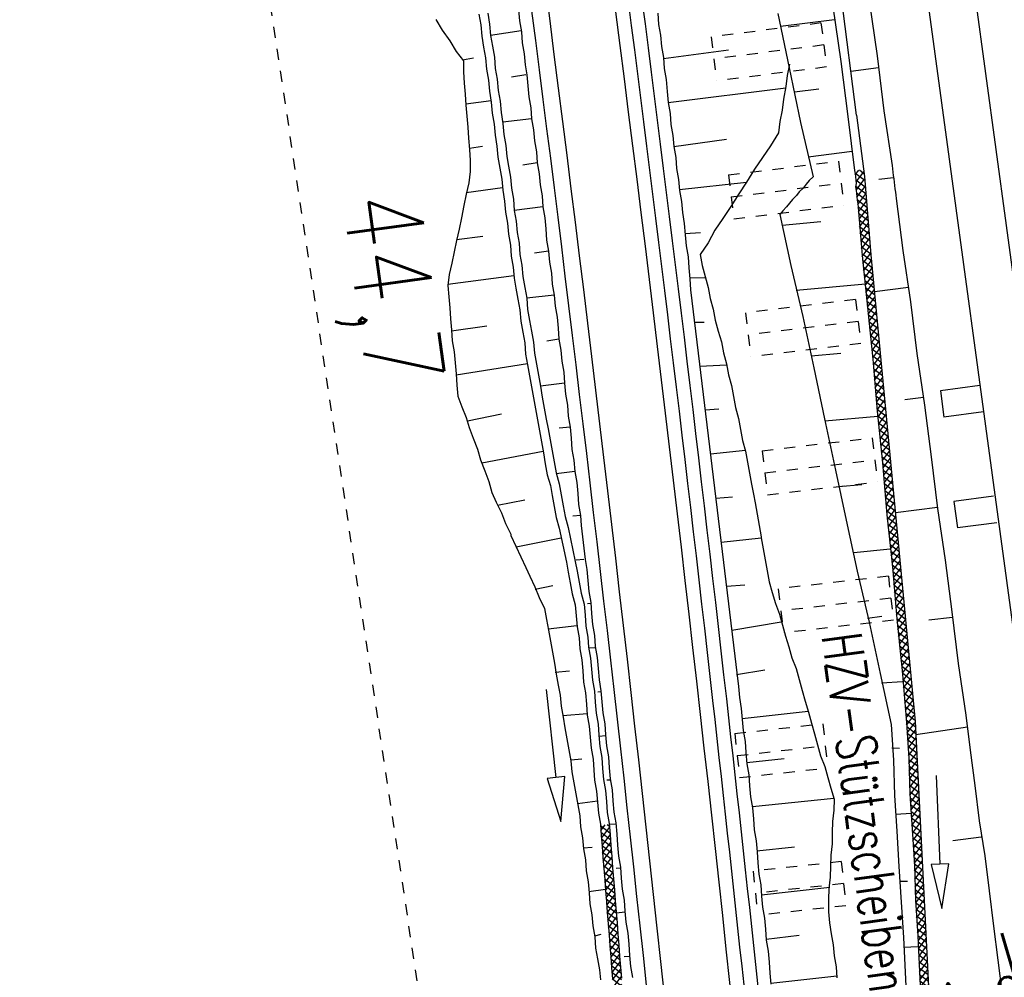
# Model space of a CAD drawing. Extents: x 447693 to 448165, y 439527 to 440695.
# Tile 59 of 88: x 447824 to 447868, y 440163 to 440206. Entities that reach past the tile are written whole.
import ezdxf

# ---------------------------------------------------------------- set-up
doc = ezdxf.new("R2010")
doc.units = 0
doc.header["$LTSCALE"] = 2
doc.header["$MEASUREMENT"] = 0
for name, pattern in [('ACAD_ISO05W100', [0.5, 0.25, -0.25]), ('AUSGEZOGEN', [0]), ('PUNKTX2', [0.5, 0.25, -0.25])]:
    doc.linetypes.add(name, pattern=pattern)
doc.layers.get('0').update_dxf_attribs({"linetype": 'AUSGEZOGEN'})
for name, color, linetype in [('DB-Bahnachse', 7, 'CONTINUOUS'), ('DB-Gleisachse', 7, 'CONTINUOUS'), ('DB-GRABEN', 15, 'AUSGEZOGEN'), ('DB-HZV-Stützscheiben', 15, 'CONTINUOUS'), ('DB-Ingenieurbauwerke', 15, 'CONTINUOUS'), ('DB-Umverlegung_Wasserleitung', 15, 'CONTINUOUS'), ('DB-Wegboeschungen', 15, 'CONTINUOUS'), ('DB-Wege', 15, 'CONTINUOUS'), ('FBRTOP', 250, 'AUSGEZOGEN')]:
    doc.layers.add(name, color=color, linetype=linetype)
doc.styles.add('ROMANS', font='romans.shx', dxfattribs={"width": 0.8})

# ---------------------------------------------------------------- blocks, each defined once
blk = doc.blocks.new('*X375')
at = {"color": 0, "linetype": 'ByBlock'}
for p, q in [((-481262, -125198), (-481079, -125016)), ((-481070, -125416), (-481262, -125224)), ((-481160, -125415), (-480771, -125026)), ((-480748, -125419), (-481152, -125015)), ((-480845, -125418), (-480469, -125041)), ((-480377, -125472), (-480826, -125023)), ((-480566, -125457), (-480166, -125057)), ((-480056, -125475), (-480491, -125040)), ((-480264, -125473), (-479864, -125073)), ((-479733, -125480), (-480155, -125058)), ((-479949, -125476), (-479561, -125088)), ((-479397, -125497), (-479820, -125075)), ((-479639, -125485), (-479259, -125104)), ((-479061, -125515), (-479484, -125092)), ((-479337, -125501), (-478956, -125120)), ((-478726, -125532), (-479148, -125110)), ((-479034, -125516), (-478653, -125135)), ((-478390, -125550), (-478813, -125127)), ((-478732, -125532), (-478351, -125151)), ((-478055, -125567), (-478477, -125145)), ((-478429, -125548), (-478048, -125167)), ((-477719, -125584), (-478142, -125162)), ((-478127, -125563), (-477746, -125182)), ((-477824, -125579), (-477443, -125198)), ((-477384, -125601), (-477806, -125179)), ((-477522, -125595), (-477138, -125211)), ((-477056, -125611), (-477470, -125197)), ((-477215, -125606), (-476832, -125223)), ((-476728, -125621), (-477138, -125211)), ((-476906, -125615), (-476526, -125235)), ((-476400, -125631), (-476807, -125224)), ((-476597, -125625), (-476220, -125248)), ((-476072, -125641), (-476475, -125237)), ((-476289, -125634), (-475914, -125260)), ((-475743, -125651), (-476144, -125251)), ((-475980, -125644), (-475608, -125272)), ((-475415, -125661), (-475812, -125264)), ((-475671, -125653), (-475302, -125284)), ((-475087, -125671), (-475481, -125277)), ((-475362, -125663), (-474996, -125297)), ((-474759, -125681), (-475149, -125290)), ((-475054, -125672), (-474690, -125309)), ((-474430, -125691), (-474818, -125304)), ((-474745, -125682), (-474384, -125321)), ((-474102, -125701), (-474486, -125317)), ((-474436, -125691), (-474078, -125333)), ((-473774, -125711), (-474155, -125330)), ((-474127, -125700), (-473772, -125346)), ((-473446, -125721), (-473823, -125343)), ((-473818, -125710), (-473466, -125358)), ((-473510, -125719), (-473160, -125370)), ((-473118, -125731), (-473492, -125357)), ((-473201, -125729), (-472855, -125382)), ((-472789, -125741), (-473161, -125370)), ((-472892, -125738), (-472549, -125395)), ((-472455, -125757), (-472829, -125383)), ((-472586, -125750), (-472243, -125407)), ((-472119, -125775), (-472498, -125397)), ((-472284, -125766), (-471937, -125419)), ((-471784, -125792), (-472166, -125410)), ((-471981, -125782), (-471631, -125431)), ((-471448, -125809), (-471835, -125423)), ((-471679, -125797), (-471325, -125443)), ((-471113, -125827), (-471503, -125436)), ((-471376, -125813), (-471019, -125456)), ((-470777, -125844), (-471172, -125450)), ((-471074, -125829), (-470713, -125468)), ((-470442, -125862), (-470840, -125463)), ((-470771, -125845), (-470407, -125480)), ((-470112, -125873), (-470509, -125476)), ((-470469, -125860), (-470101, -125492)), ((-469784, -125883), (-470177, -125489)), ((-470162, -125872), (-469795, -125505)), ((-469853, -125881), (-469489, -125517)), ((-469455, -125893), (-469846, -125503)), ((-469544, -125890), (-469183, -125529)), ((-469127, -125903), (-469514, -125516)), ((-469236, -125900), (-468877, -125541)), ((-468799, -125913), (-469183, -125529)), ((-468927, -125909), (-468571, -125554)), ((-468471, -125923), (-468851, -125542)), ((-468618, -125919), (-468265, -125566)), ((-468143, -125933), (-468520, -125556)), ((-468309, -125928), (-467959, -125578)), ((-467809, -125948), (-468189, -125569)), ((-468001, -125938), (-467653, -125590)), ((-467474, -125965), (-467857, -125582)), ((-467699, -125954), (-467347, -125603)), ((-467138, -125983), (-467526, -125596)), ((-467396, -125970), (-467041, -125615)), ((-466803, -126000), (-467194, -125609)), ((-467094, -125985), (-466735, -125627)), ((-466467, -126018), (-466863, -125622)), ((-466791, -126001), (-466430, -125639)), ((-466132, -126035), (-466531, -125635)), ((-466488, -126017), (-466124, -125652)), ((-465796, -126052), (-466200, -125649)), ((-466186, -126032), (-465818, -125664)), ((-465883, -126048), (-465512, -125677)), ((-465465, -126065), (-465868, -125662)), ((-465579, -126062), (-465207, -125690)), ((-465137, -126075), (-465536, -125676)), ((-465270, -126071), (-464902, -125703)), ((-464809, -126085), (-465204, -125690)), ((-464480, -126095), (-464872, -125704)), ((-464961, -126080), (-464597, -125716)), ((-464653, -126090), (-464292, -125729)), ((-464152, -126105), (-464539, -125718)), ((-464344, -126099), (-463986, -125742)), ((-463824, -126115), (-464207, -125732)), ((-464035, -126109), (-463681, -125755)), ((-463496, -126125), (-463874, -125747)), ((-463726, -126118), (-463376, -125768)), ((-463164, -126139), (-463542, -125761)), ((-463418, -126128), (-463071, -125781)), ((-462828, -126156), (-463210, -125775)), ((-463113, -126142), (-462766, -125794)), ((-462493, -126174), (-462877, -125789)), ((-462811, -126157), (-462461, -125807)), ((-462157, -126191), (-462545, -125803)), ((-462508, -126173), (-462155, -125820)), ((-461822, -126208), (-462212, -125818)), ((-462206, -126189), (-461850, -125833)), ((-461903, -126204), (-461545, -125846)), ((-461486, -126226), (-461880, -125832)), ((-461601, -126220), (-461240, -125859)), ((-461150, -126243), (-461548, -125846)), ((-461298, -126236), (-460935, -125872)), ((-460818, -126257), (-461215, -125860)), ((-460996, -126251), (-460630, -125885)), ((-460490, -126267), (-460883, -125874)), ((-460687, -126261), (-460324, -125898)), ((-460162, -126277), (-460550, -125889)), ((-460378, -126270), (-460019, -125911)), ((-459834, -126287), (-460218, -125903)), ((-460070, -126280), (-459714, -125924)), ((-459505, -126297), (-459886, -125917)), ((-459761, -126289), (-459409, -125937)), ((-459177, -126307), (-459553, -125931)), ((-459452, -126299), (-459104, -125950)), ((-458849, -126317), (-459221, -125945)), ((-459143, -126308), (-458799, -125963)), ((-458518, -126330), (-458889, -125959)), ((-458835, -126318), (-458493, -125976)), ((-458183, -126347), (-458556, -125974)), ((-458528, -126329), (-458188, -125989)), ((-458225, -126345), (-457883, -126002)), ((-457847, -126364), (-458224, -125988)), ((-457923, -126361), (-457578, -126015)), ((-457512, -126382), (-457891, -126002)), ((-457620, -126376), (-457273, -126028)), ((-457176, -126399), (-457559, -126016)), ((-457318, -126392), (-456967, -126042)), ((-456840, -126417), (-457227, -126030)), ((-457015, -126408), (-456662, -126055)), ((-456505, -126434), (-456894, -126045)), ((-456713, -126423), (-456357, -126068)), ((-456167, -126454), (-456562, -126059)), ((-456410, -126439), (-456052, -126081)), ((-455824, -126479), (-456229, -126073)), ((-456111, -126458), (-455747, -126094)), ((-455481, -126503), (-455897, -126087)), ((-455814, -126479), (-455451, -126116)), ((-455138, -126528), (-455559, -126107)), ((-455517, -126501), (-455158, -126141)), ((-454795, -126552), (-455212, -126136)), ((-455220, -126522), (-454864, -126166)), ((-454924, -126543), (-454571, -126191)), ((-454445, -126585), (-454864, -126166)), ((-454628, -126566), (-454278, -126216)), ((-454090, -126622), (-454516, -126195)), ((-454340, -126596), (-453984, -126240)), ((-453735, -126658), (-454168, -126225)), ((-454051, -126626), (-453691, -126265)), ((-453380, -126695), (-453821, -126254)), ((-453763, -126655), (-453398, -126290)), ((-453474, -126685), (-453105, -126315)), ((-453027, -126729), (-453473, -126284)), ((-453186, -126715), (-452811, -126340)), ((-452685, -126754), (-453125, -126313)), ((-452892, -126739), (-452518, -126365)), ((-452342, -126779), (-452778, -126343)), ((-452595, -126760), (-452225, -126390)), ((-451999, -126803), (-452430, -126372)), ((-452298, -126782), (-451931, -126415)), ((-451656, -126828), (-452082, -126402)), ((-452001, -126803), (-451638, -126440)), ((-451313, -126852), (-451734, -126431)), ((-451705, -126824), (-451345, -126465)), ((-451408, -126846), (-451051, -126489)), ((-450971, -126877), (-451387, -126461)), ((-451111, -126867), (-450758, -126514)), ((-450628, -126902), (-451039, -126491)), ((-450814, -126888), (-450465, -126539)), ((-450285, -126926), (-450691, -126520)), ((-450517, -126910), (-450172, -126564)), ((-449942, -126951), (-450343, -126550)), ((-450220, -126931), (-449878, -126589)), ((-449589, -126986), (-449996, -126579)), ((-449923, -126952), (-449585, -126614)), ((-449235, -127022), (-449648, -126609)), ((-449634, -126981), (-449292, -126639)), ((-449345, -127011), (-448998, -126664)), ((-448880, -127059), (-449300, -126638)), ((-449057, -127040), (-448705, -126689)), ((-448525, -127095), (-448953, -126668)), ((-448768, -127070), (-448412, -126714)), ((-448174, -127128), (-448605, -126697)), ((-448480, -127100), (-448119, -126738)), ((-447831, -127153), (-448257, -126727)), ((-448189, -127127), (-447825, -126763)), ((-447489, -127177), (-447909, -126756)), ((-447892, -127148), (-447532, -126788)), ((-447595, -127170), (-447239, -126813)), ((-447146, -127202), (-447562, -126786)), ((-447298, -127191), (-446945, -126838)), ((-446803, -127226), (-447214, -126815)), ((-447001, -127212), (-446652, -126863)), ((-446456, -127255), (-446866, -126845)), ((-446704, -127233), (-446359, -126888)), ((-446107, -127286), (-446519, -126874)), ((-446412, -127259), (-446065, -126913)), ((-445758, -127316), (-446171, -126904)), ((-446119, -127285), (-445772, -126938)), ((-445827, -127310), (-445479, -126963)), ((-445410, -127347), (-445823, -126933)), ((-445534, -127336), (-445186, -126988)), ((-445061, -127378), (-445475, -126963)), ((-445242, -127362), (-444892, -127012)), ((-444712, -127408), (-445128, -126992)), ((-444949, -127387), (-444599, -127037)), ((-444363, -127439), (-444780, -127022)), ((-444657, -127413), (-444306, -127062)), ((-444014, -127469), (-444432, -127051)), ((-444364, -127439), (-444012, -127087)), ((-443665, -127500), (-444085, -127081)), ((-444072, -127464), (-443719, -127112)), ((-443779, -127490), (-443426, -127137)), ((-443315, -127532), (-443737, -127111)), ((-443486, -127515), (-443132, -127162)), ((-442960, -127569), (-443389, -127140)), ((-443197, -127545), (-442839, -127187)), ((-442605, -127606), (-443041, -127170)), ((-442909, -127574), (-442546, -127212)), ((-442251, -127642), (-442694, -127199)), ((-442620, -127604), (-442253, -127237)), ((-441896, -127679), (-442346, -127229)), ((-442332, -127634), (-441959, -127261)), ((-441879, -127377), (-441998, -127258)), ((-441644, -127612), (-441879, -127377)), ((-441878, -127499), (-441666, -127286)), ((-441646, -127292), (-441650, -127288)), ((-441409, -127529), (-441646, -127292)), ((-441644, -127583), (-441410, -127349)), ((-442043, -127664), (-441878, -127499)), ((-441751, -127689), (-441644, -127583)), ((-441553, -127703), (-441644, -127612)), ((-441454, -127711), (-441408, -127665))]:
    blk.add_line(p, q, dxfattribs=at)
blk = doc.blocks.new('*X397')
at = {"color": 0, "linetype": 'ByBlock'}
for p, q in [((-453545, -140438), (-453462, -140355)), ((-452974, -140784), (-453399, -140359)), ((-453311, -140765), (-453545, -140531)), ((-453540, -140752), (-453161, -140372)), ((-453239, -140769), (-452860, -140389)), ((-452637, -140803), (-453061, -140378)), ((-452938, -140786), (-452559, -140406)), ((-452299, -140822), (-452724, -140397)), ((-452637, -140803), (-452258, -140423)), ((-451962, -140841), (-452387, -140416)), ((-452336, -140820), (-451956, -140440)), ((-451625, -140860), (-452050, -140435)), ((-452034, -140837), (-451655, -140457)), ((-451733, -140854), (-451354, -140474)), ((-451288, -140879), (-451712, -140454)), ((-451432, -140871), (-451053, -140492)), ((-450950, -140898), (-451375, -140473)), ((-451131, -140888), (-450752, -140509)), ((-450613, -140917), (-451038, -140492)), ((-450830, -140905), (-450450, -140526)), ((-450276, -140936), (-450701, -140511)), ((-450528, -140922), (-450149, -140543)), ((-449939, -140955), (-450363, -140530)), ((-450227, -140939), (-449848, -140560)), ((-449601, -140974), (-450026, -140549)), ((-449926, -140956), (-449547, -140577)), ((-449264, -140993), (-449689, -140569)), ((-449625, -140973), (-449246, -140594)), ((-448927, -141012), (-449352, -140588)), ((-449324, -140990), (-448944, -140611)), ((-449023, -141007), (-448643, -140628)), ((-448590, -141031), (-449014, -140607)), ((-448721, -141024), (-448342, -140645)), ((-448253, -141050), (-448677, -140626)), ((-448420, -141041), (-448041, -140662)), ((-447915, -141069), (-448340, -140645)), ((-448119, -141058), (-447740, -140679)), ((-447578, -141088), (-448003, -140664)), ((-447818, -141075), (-447439, -140696)), ((-447241, -141107), (-447665, -140683)), ((-447517, -141092), (-447137, -140713)), ((-446904, -141126), (-447328, -140702)), ((-447215, -141109), (-446836, -140730)), ((-446566, -141145), (-446991, -140721)), ((-446914, -141126), (-446535, -140747)), ((-446229, -141165), (-446654, -140740)), ((-446613, -141143), (-446234, -140764)), ((-445892, -141184), (-446316, -140759)), ((-446312, -141160), (-445933, -140781)), ((-446011, -141177), (-445631, -140798)), ((-445555, -141203), (-445979, -140778)), ((-445217, -141222), (-445642, -140797)), ((-445709, -141194), (-445330, -140815)), ((-445408, -141211), (-445029, -140832)), ((-444880, -141241), (-445305, -140816)), ((-445107, -141228), (-444728, -140849)), ((-444543, -141260), (-444967, -140835)), ((-444806, -141245), (-444427, -140866)), ((-444206, -141279), (-444630, -140854)), ((-444505, -141262), (-444125, -140883)), ((-443839, -141328), (-444293, -140873)), ((-444203, -141279), (-443848, -140923)), ((-443554, -141294), (-443939, -140909)), ((-443921, -141315), (-443568, -140961)), ((-443554, -140976), (-443569, -140961)), ((-443646, -141358), (-443554, -141266))]:
    blk.add_line(p, q, dxfattribs=at)

msp = doc.modelspace()

# ---------------------------------------------------------------- linework, layer by layer
at = {"layer": 'DB-Gleisachse', "linetype": 'Continuous'}
msp.add_line((447865.667, 440214.668), (447872.418, 440164.846), dxfattribs=at)
at = {"layer": 'DB-GRABEN', "linetype": 'Continuous'}
for p, q in [((447861.393, 440201.428), (447858.837, 440221.264)), ((447861.95, 440206.588), (447862.313, 440204.114)), ((447857.839, 440206.019), (447858.351, 440203.564)), ((447860.32, 440206.332), (447860.682, 440203.858)), ((447860.395, 440205.737), (447857.964, 440205.43)), ((447860.682, 440203.858), (447860.996, 440201.378)), ((447862.313, 440204.114), (447862.626, 440201.634)), ((447858.351, 440203.564), (447858.863, 440201.108)), ((447862.382, 440203.569), (447861.137, 440203.411)), ((447858.588, 440202.485), (447859.679, 440202.623)), ((447862.626, 440201.634), (447862.989, 440199.16)), ((447858.863, 440201.108), (447859.424, 440198.659)), ((447860.996, 440201.378), (447861.303, 440198.947)), ((447861.393, 440201.428), (447861.741, 440198.666)), ((447861.196, 440199.79), (447859.212, 440199.54)), ((447861.303, 440198.947), (447861.322, 440198.798)), ((447862.989, 440199.16), (447863.008, 440199.011)), ((447863.008, 440199.011), (447863.027, 440198.862)), ((447863.027, 440198.862), (447863.046, 440198.714)), ((447859.244, 440198.485), (447859.114, 440198.318)), ((447859.424, 440198.659), (447859.244, 440198.485)), ((447861.322, 440198.798), (447861.34, 440198.649)), ((447861.34, 440198.649), (447861.359, 440198.501)), ((447861.359, 440198.501), (447861.378, 440198.352)), ((447861.741, 440198.666), (447862.035, 440195.142)), ((447863.058, 440198.614), (447862.389, 440198.53)), ((447863.046, 440198.714), (447863.065, 440198.565)), ((447863.065, 440198.565), (447863.083, 440198.416)), ((447863.083, 440198.416), (447863.102, 440198.267)), ((447858.805, 440197.976), (447858.675, 440197.809)), ((447858.984, 440198.15), (447858.805, 440197.976)), ((447859.114, 440198.318), (447858.984, 440198.15)), ((447861.378, 440198.352), (447861.347, 440198.197)), ((447861.347, 440198.197), (447861.366, 440198.048)), ((447861.366, 440198.048), (447861.385, 440197.899)), ((447863.102, 440198.267), (447863.121, 440198.118)), ((447863.121, 440198.118), (447863.14, 440197.97)), ((447863.14, 440197.97), (447863.158, 440197.821)), ((447858.495, 440197.635), (447858.365, 440197.467)), ((447858.675, 440197.809), (447858.495, 440197.635)), ((447861.385, 440197.899), (447861.403, 440197.75)), ((447861.403, 440197.75), (447861.422, 440197.601)), ((447861.422, 440197.601), (447861.441, 440197.453)), ((447863.158, 440197.821), (447863.177, 440197.672)), ((447863.177, 440197.672), (447863.472, 440195.34)), ((447858.055, 440197.126), (447857.925, 440196.958)), ((447858.235, 440197.3), (447858.055, 440197.126)), ((447858.365, 440197.467), (447858.235, 440197.3)), ((447861.441, 440197.453), (447861.636, 440195.109)), ((447857.925, 440196.958), (447858.418, 440194.652)), ((447858.038, 440196.468), (447859.78, 440196.638)), ((447863.472, 440195.34), (447863.816, 440193.015)), ((447861.636, 440195.109), (447861.881, 440192.771)), ((447862.035, 440195.142), (447864.039, 440174.094)), ((447858.418, 440194.652), (447858.961, 440192.352)), ((447861.799, 440193.819), (447858.662, 440193.523)), ((447863.734, 440193.66), (447862.197, 440193.466)), ((447861.881, 440192.771), (447862.126, 440190.433)), ((447863.816, 440193.015), (447864.11, 440190.684)), ((447858.961, 440192.352), (447859.454, 440190.045)), ((447859.335, 440190.585), (447860.681, 440190.704)), ((447862.126, 440190.433), (447862.321, 440188.089)), ((447864.11, 440190.684), (447864.454, 440188.359)), ((447859.454, 440190.045), (447859.947, 440187.739)), ((447864.411, 440188.706), (447863.569, 440188.599)), ((447864.454, 440188.359), (447864.749, 440186.027)), ((447859.947, 440187.739), (447860.439, 440185.432)), ((447862.353, 440187.841), (447859.959, 440187.64)), ((447862.321, 440188.089), (447862.566, 440185.751)), ((447864.749, 440186.027), (447865.043, 440183.696)), ((447862.566, 440185.751), (447862.761, 440183.407)), ((447860.439, 440185.432), (447860.926, 440183.176)), ((447860.583, 440184.695), (447861.631, 440184.776)), ((447865.037, 440183.745), (447863.14, 440183.506)), ((447862.761, 440183.407), (447863.006, 440181.07)), ((447865.043, 440183.696), (447865.387, 440181.37)), ((447860.926, 440183.176), (447861.419, 440180.869)), ((447862.906, 440181.863), (447861.263, 440181.706)), ((447863.006, 440181.07), (447863.202, 440178.726)), ((447865.387, 440181.37), (447865.682, 440179.039)), ((447861.419, 440180.869), (447861.961, 440178.569)), ((447861.887, 440178.761), (447862.532, 440178.843)), ((447865.682, 440179.039), (447865.976, 440176.707)), ((447861.961, 440178.569), (447862.454, 440176.263)), ((447863.202, 440178.726), (447863.447, 440176.388)), ((447865.713, 440178.791), (447864.642, 440178.656)), ((447865.976, 440176.707), (447866.321, 440174.382)), ((447862.454, 440176.263), (447862.947, 440173.956)), ((447863.447, 440176.388), (447863.642, 440174.044)), ((447863.46, 440175.886), (447862.511, 440175.816)), ((447866.321, 440174.382), (447866.521, 440172.795)), ((447862.947, 440173.956), (447863.049, 440172.356)), ((447863.642, 440174.044), (447863.743, 440172.444)), ((447864.039, 440174.094), (447864.679, 440161.35)), ((447866.389, 440173.837), (447864.064, 440173.492)), ((447862.98, 440172.902), (447863.333, 440172.896)), ((447866.521, 440172.795), (447866.722, 440171.207)), ((447863.049, 440172.356), (447863.1, 440170.75)), ((447863.743, 440172.444), (447863.795, 440170.838)), ((447864.984, 440171.658), (447865.148, 440167.662)), ((447863.795, 440170.838), (447863.896, 440169.238)), ((447866.722, 440171.207), (447866.922, 440169.62)), ((447863.1, 440170.75), (447863.202, 440169.15)), ((447863.858, 440169.939), (447863.157, 440169.9)), ((447866.922, 440169.62), (447867.172, 440168.039)), ((447863.202, 440169.15), (447863.303, 440167.55)), ((447863.896, 440169.238), (447863.997, 440167.638)), ((447867.016, 440168.876), (447865.726, 440168.713)), ((447867.172, 440168.039), (447867.373, 440166.452)), ((447863.303, 440167.55), (447863.404, 440165.95)), ((447863.997, 440167.638), (447864.049, 440166.032)), ((447865.148, 440167.662), (447864.749, 440167.645)), ((447864.749, 440167.645), (447865.23, 440165.663)), ((447865.548, 440167.678), (447865.148, 440167.662)), ((447865.23, 440165.663), (447865.548, 440167.678)), ((447863.335, 440166.899), (447863.688, 440166.893)), ((447867.373, 440166.452), (447867.573, 440164.864)), ((447863.404, 440165.95), (447863.505, 440164.35)), ((447864.049, 440166.032), (447864.15, 440164.432)), ((447867.573, 440164.864), (447867.961, 440161.795)), ((447863.505, 440164.35), (447863.654, 440161.211)), ((447864.15, 440164.432), (447864.299, 440161.298)), ((447864.163, 440163.929), (447863.512, 440163.898))]:
    msp.add_line(p, q, dxfattribs=at)
at = {"layer": 'DB-HZV-Stützscheiben', "linetype": 'PUNKTX2'}
for p, q in [((447859.784, 440205.594), (447854.824, 440204.962)), ((447859.784, 440205.594), (447860.036, 440203.61)), ((447854.824, 440204.962), (447855.076, 440202.978)), ((447860.036, 440203.61), (447855.076, 440202.978)), ((447855.609, 440198.744), (447860.571, 440199.36)), ((447855.609, 440198.744), (447860.571, 440199.36)), ((447860.571, 440199.36), (447860.817, 440197.376)), ((447860.571, 440199.36), (447860.817, 440197.376)), ((447855.609, 440198.744), (447855.855, 440196.76)), ((447855.609, 440198.744), (447855.855, 440196.76)), ((447855.855, 440196.76), (447860.817, 440197.376)), ((447855.855, 440196.76), (447860.817, 440197.376)), ((447861.348, 440193.126), (447856.384, 440192.525)), ((447861.348, 440193.126), (447861.588, 440191.14)), ((447856.384, 440192.525), (447856.624, 440190.539)), ((447861.588, 440191.14), (447856.624, 440190.539)), ((447857.13, 440186.302), (447862.096, 440186.887)), ((447862.096, 440186.887), (447862.33, 440184.901)), ((447857.13, 440186.302), (447857.364, 440184.316)), ((447857.364, 440184.316), (447862.33, 440184.901)), ((447862.824, 440180.646), (447857.857, 440180.077)), ((447862.824, 440180.646), (447863.052, 440178.659)), ((447857.857, 440180.077), (447858.084, 440178.09)), ((447863.052, 440178.659), (447858.084, 440178.09)), ((447855.89, 440173.551), (447859.865, 440173.994)), ((447859.865, 440173.994), (447860.087, 440172.007)), ((447855.89, 440173.551), (447856.112, 440171.564)), ((447856.112, 440171.564), (447860.087, 440172.007)), ((447860.694, 440167.776), (447856.717, 440167.345)), ((447860.694, 440167.776), (447860.909, 440165.788)), ((447856.717, 440167.345), (447856.933, 440165.357)), ((447860.909, 440165.788), (447856.933, 440165.357))]:
    msp.add_line(p, q, dxfattribs=at)
at = {"layer": 'DB-HZV-Stützscheiben', "linetype": 'ACAD_ISO05W100'}
for p, q in [((447859.91, 440204.602), (447854.95, 440203.97)), ((447855.732, 440197.752), (447860.694, 440198.368)), ((447855.732, 440197.752), (447860.694, 440198.368)), ((447861.468, 440192.133), (447856.504, 440191.532)), ((447857.247, 440185.309), (447862.213, 440185.894)), ((447862.938, 440179.653), (447857.97, 440179.083)), ((447856.001, 440172.557), (447859.976, 440173.001)), ((447860.802, 440166.782), (447856.825, 440166.351))]:
    msp.add_line(p, q, dxfattribs=at)
at = {"layer": 'DB-Ingenieurbauwerke', "linetype": 'Continuous'}
for p, q in [((447863.974, 440211.207), (447868.494, 440177.905)), ((447866.954, 440189.243), (447865.17, 440189.004)), ((447865.17, 440189.004), (447865.33, 440187.814)), ((447867.114, 440188.054), (447865.33, 440187.814)), ((447867.561, 440184.249), (447865.777, 440184.009)), ((447865.777, 440184.009), (447865.936, 440182.82)), ((447867.72, 440183.06), (447865.936, 440182.82))]:
    msp.add_line(p, q, dxfattribs=at)
at = {"layer": 'DB-Umverlegung_Wasserleitung', "linetype": 'PUNKTX2'}
msp.add_line((447823.634, 440281.558), (447842.481, 440156.233), dxfattribs=at)
at = {"layer": 'DB-Wegboeschungen', "linetype": 'Continuous'}
for p, q in [((447844.348, 440205.996), (447844.437, 440205.502)), ((447844.747, 440206.028), (447844.836, 440205.533)), ((447846.139, 440206.187), (447846.178, 440205.689)), ((447852.42, 440206.029), (447852.46, 440205.531)), ((447842.412, 440205.744), (447842.7, 440205.265)), ((447844.437, 440205.502), (447844.476, 440205.003)), ((447844.836, 440205.533), (447844.875, 440205.035)), ((447846.178, 440205.689), (447846.267, 440205.194)), ((447852.46, 440205.531), (447852.549, 440205.036)), ((447842.7, 440205.265), (447843.039, 440204.79)), ((447846.263, 440205.244), (447844.875, 440205.035)), ((447844.875, 440205.035), (447844.964, 440204.54)), ((447846.267, 440205.194), (447846.306, 440204.696)), ((447852.549, 440205.036), (447852.588, 440204.538)), ((447843.039, 440204.79), (447843.327, 440204.311)), ((447844.476, 440205.003), (447844.565, 440204.509)), ((447846.306, 440204.696), (447846.395, 440204.201)), ((447843.327, 440204.311), (447843.661, 440203.886)), ((447844.565, 440204.509), (447844.654, 440204.014)), ((447844.964, 440204.54), (447845.053, 440204.046)), ((447846.395, 440204.201), (447846.434, 440203.703)), ((447852.588, 440204.538), (447852.677, 440204.043)), ((447852.681, 440203.993), (447855.61, 440204.374)), ((447843.608, 440203.932), (447844.102, 440204.021)), ((447843.661, 440203.886), (447843.651, 440203.384)), ((447844.654, 440204.014), (447844.694, 440203.516)), ((447845.053, 440204.046), (447845.092, 440203.547)), ((447846.434, 440203.703), (447846.519, 440203.258)), ((447852.677, 440204.043), (447852.716, 440203.545)), ((447858.368, 440203.739), (447858.258, 440203.228)), ((447843.651, 440203.384), (447843.69, 440202.885)), ((447844.694, 440203.516), (447844.783, 440203.021)), ((447845.092, 440203.547), (447845.181, 440203.053)), ((447846.47, 440203.254), (447845.826, 440203.153)), ((447846.519, 440203.258), (447846.559, 440202.76)), ((447852.716, 440203.545), (447852.805, 440203.05)), ((447843.69, 440202.885), (447843.729, 440202.387)), ((447844.783, 440203.021), (447844.822, 440202.523)), ((447845.181, 440203.053), (447845.221, 440202.554)), ((447852.805, 440203.05), (447852.848, 440202.502)), ((447858.258, 440203.228), (447858.197, 440202.722)), ((447843.729, 440202.387), (447843.768, 440201.888)), ((447844.822, 440202.523), (447844.911, 440202.028)), ((447845.221, 440202.554), (447845.31, 440202.06)), ((447846.559, 440202.76), (447846.598, 440202.261)), ((447852.848, 440202.502), (447852.887, 440202.004)), ((447852.887, 440202.004), (447858.201, 440202.672)), ((447858.197, 440202.722), (447858.091, 440202.162)), ((447844.907, 440202.078), (447843.764, 440201.938)), ((447844.911, 440202.028), (447844.95, 440201.53)), ((447845.31, 440202.06), (447845.349, 440201.561)), ((447846.598, 440202.261), (447846.687, 440201.767)), ((447852.887, 440202.004), (447852.976, 440201.509)), ((447858.091, 440202.162), (447858.031, 440201.656)), ((447843.768, 440201.888), (447843.808, 440201.39)), ((447844.95, 440201.53), (447845.039, 440201.035)), ((447845.349, 440201.561), (447845.438, 440201.067)), ((447846.687, 440201.767), (447846.726, 440201.268)), ((447852.976, 440201.509), (447853.016, 440201.011)), ((447858.031, 440201.656), (447857.92, 440201.146)), ((447843.808, 440201.39), (447843.847, 440200.891)), ((447845.039, 440201.035), (447845.078, 440200.537)), ((447846.726, 440201.268), (447845.434, 440201.116)), ((447845.438, 440201.067), (447845.477, 440200.568)), ((447846.726, 440201.268), (447846.815, 440200.774)), ((447857.92, 440201.146), (447857.86, 440200.639)), ((447843.847, 440200.891), (447843.886, 440200.393)), ((447846.815, 440200.774), (447846.854, 440200.275)), ((447853.016, 440201.011), (447853.105, 440200.516)), ((447857.86, 440200.639), (447857.504, 440200.06)), ((447843.886, 440200.393), (447843.925, 440199.894)), ((447845.078, 440200.537), (447845.167, 440200.042)), ((447845.477, 440200.568), (447845.566, 440200.074)), ((447846.854, 440200.275), (447846.943, 440199.781)), ((447853.105, 440200.516), (447853.144, 440200.018)), ((447853.144, 440200.018), (447855.525, 440200.355)), ((447843.921, 440199.944), (447844.516, 440200.041)), ((447843.925, 440199.894), (447843.964, 440199.396)), ((447845.167, 440200.042), (447845.207, 440199.544)), ((447845.566, 440200.074), (447845.605, 440199.575)), ((447846.943, 440199.781), (447846.983, 440199.282)), ((447853.144, 440200.018), (447853.233, 440199.523)), ((447857.504, 440200.06), (447857.145, 440199.53)), ((447843.964, 440199.396), (447843.954, 440198.893)), ((447845.207, 440199.544), (447845.296, 440199.049)), ((447845.605, 440199.575), (447845.691, 440199.13)), ((447846.983, 440199.282), (447846.339, 440199.181)), ((447846.983, 440199.282), (447847.072, 440198.788)), ((447853.233, 440199.523), (447853.272, 440199.025)), ((447857.145, 440199.53), (447856.785, 440199)), ((447843.954, 440198.893), (447843.893, 440198.387)), ((447845.296, 440199.049), (447845.385, 440198.555)), ((447845.691, 440199.13), (447845.78, 440198.636)), ((447853.272, 440199.025), (447853.361, 440198.53)), ((447856.785, 440199), (447856.429, 440198.42)), ((447843.893, 440198.387), (447843.783, 440197.877)), ((447845.385, 440198.555), (447845.424, 440198.056)), ((447845.78, 440198.636), (447845.819, 440198.137)), ((447847.072, 440198.788), (447847.111, 440198.289)), ((447853.361, 440198.53), (447853.401, 440198.032)), ((447853.397, 440198.081), (447856.429, 440198.42)), ((447856.429, 440198.42), (447856.07, 440197.89)), ((447845.416, 440198.156), (447843.779, 440197.927)), ((447845.424, 440198.056), (447845.513, 440197.562)), ((447845.819, 440198.137), (447845.908, 440197.643)), ((447847.111, 440198.289), (447847.2, 440197.795)), ((447853.401, 440198.032), (447853.49, 440197.537)), ((447843.783, 440197.877), (447843.673, 440197.367)), ((447845.513, 440197.562), (447845.552, 440197.063)), ((447845.908, 440197.643), (447845.947, 440197.144)), ((447847.2, 440197.795), (447847.239, 440197.296)), ((447853.49, 440197.537), (447853.529, 440197.039)), ((447856.07, 440197.89), (447855.714, 440197.311)), ((447843.673, 440197.367), (447843.566, 440196.807)), ((447845.552, 440197.063), (447845.641, 440196.569)), ((447847.239, 440197.296), (447845.947, 440197.144)), ((447845.947, 440197.144), (447846.036, 440196.65)), ((447847.239, 440197.296), (447847.328, 440196.802)), ((447853.529, 440197.039), (447853.618, 440196.544)), ((447855.714, 440197.311), (447855.355, 440196.781)), ((447843.566, 440196.807), (447843.456, 440196.296)), ((447846.036, 440196.65), (447846.075, 440196.151)), ((447847.328, 440196.802), (447847.367, 440196.303)), ((447855.355, 440196.781), (447854.995, 440196.251)), ((447843.456, 440196.296), (447843.346, 440195.786)), ((447845.641, 440196.569), (447845.681, 440196.07)), ((447846.075, 440196.151), (447846.164, 440195.657)), ((447847.367, 440196.303), (447847.407, 440195.805)), ((447853.618, 440196.544), (447853.657, 440196.046)), ((447853.653, 440196.095), (447854.351, 440196.15)), ((447854.995, 440196.251), (447854.689, 440195.675)), ((447843.346, 440195.786), (447843.235, 440195.276)), ((447843.342, 440195.836), (447844.534, 440195.98)), ((447845.681, 440196.07), (447845.77, 440195.576)), ((447847.407, 440195.805), (447847.496, 440195.31)), ((447853.657, 440196.046), (447853.696, 440195.547)), ((447843.235, 440195.276), (447843.125, 440194.766)), ((447845.77, 440195.576), (447845.809, 440195.077)), ((447846.164, 440195.657), (447846.204, 440195.158)), ((447847.496, 440195.31), (447846.852, 440195.209)), ((447847.496, 440195.31), (447847.535, 440194.812)), ((447853.696, 440195.547), (447853.785, 440195.053)), ((447854.689, 440195.675), (447854.33, 440195.146)), ((447845.809, 440195.077), (447845.898, 440194.583)), ((447846.204, 440195.158), (447846.293, 440194.664)), ((447847.535, 440194.812), (447847.624, 440194.317)), ((447853.785, 440195.053), (447853.824, 440194.554)), ((447854.33, 440195.146), (447854.419, 440194.651)), ((447843.125, 440194.766), (447843.015, 440194.256)), ((447845.898, 440194.583), (447845.937, 440194.084)), ((447846.293, 440194.664), (447846.332, 440194.165)), ((447853.824, 440194.554), (447853.864, 440194.056)), ((447854.419, 440194.651), (447854.558, 440194.16)), ((447845.929, 440194.184), (447842.95, 440193.799)), ((447843.015, 440194.256), (447842.954, 440193.749)), ((447845.937, 440194.084), (447846.022, 440193.639)), ((447846.332, 440194.165), (447846.421, 440193.671)), ((447847.624, 440194.317), (447847.663, 440193.819)), ((447853.86, 440194.105), (447854.562, 440194.111)), ((447853.864, 440194.056), (447853.903, 440193.557)), ((447854.558, 440194.16), (447854.697, 440193.67)), ((447842.954, 440193.749), (447842.993, 440193.251)), ((447846.022, 440193.639), (447846.111, 440193.145)), ((447846.421, 440193.671), (447846.51, 440193.176)), ((447847.663, 440193.819), (447847.752, 440193.324)), ((447853.903, 440193.557), (447856.062, 440175.671)), ((447854.697, 440193.67), (447854.786, 440193.175)), ((447842.993, 440193.251), (447843.033, 440192.752)), ((447846.111, 440193.145), (447846.2, 440192.65)), ((447847.752, 440193.324), (447846.51, 440193.176)), ((447846.51, 440193.176), (447846.549, 440192.678)), ((447847.752, 440193.324), (447847.791, 440192.826)), ((447854.786, 440193.175), (447854.924, 440192.685)), ((447843.033, 440192.752), (447843.072, 440192.254)), ((447846.2, 440192.65), (447846.24, 440192.152)), ((447846.549, 440192.678), (447846.638, 440192.183)), ((447847.791, 440192.826), (447847.881, 440192.331)), ((447854.924, 440192.685), (447855.014, 440192.19)), ((447843.072, 440192.254), (447843.111, 440191.755)), ((447846.24, 440192.152), (447846.329, 440191.657)), ((447846.638, 440192.183), (447846.727, 440191.689)), ((447847.881, 440192.331), (447847.92, 440191.833)), ((447855.014, 440192.19), (447855.152, 440191.699)), ((447843.111, 440191.755), (447843.15, 440191.257)), ((447843.115, 440191.706), (447844.702, 440191.931)), ((447847.92, 440191.833), (447847.959, 440191.334)), ((447854.078, 440192.106), (447854.519, 440192.101)), ((447843.15, 440191.257), (447843.239, 440190.762)), ((447846.329, 440191.657), (447846.418, 440191.163)), ((447846.727, 440191.689), (447846.816, 440191.194)), ((447847.959, 440191.334), (447847.415, 440191.241)), ((447847.959, 440191.334), (447848.048, 440190.84)), ((447855.152, 440191.699), (447855.291, 440191.209)), ((447846.418, 440191.163), (447846.457, 440190.664)), ((447846.816, 440191.194), (447846.856, 440190.696)), ((447848.048, 440190.84), (447848.087, 440190.341)), ((447855.291, 440191.209), (447855.38, 440190.714)), ((447843.239, 440190.762), (447843.278, 440190.264)), ((447846.457, 440190.664), (447846.546, 440190.17)), ((447846.856, 440190.696), (447846.945, 440190.201)), ((447855.38, 440190.714), (447855.519, 440190.224)), ((447843.278, 440190.264), (447843.318, 440189.765)), ((447846.542, 440190.22), (447843.322, 440189.716)), ((447846.546, 440190.17), (447846.635, 440189.675)), ((447846.945, 440190.201), (447847.034, 440189.707)), ((447848.087, 440190.341), (447848.176, 440189.847)), ((447854.318, 440190.122), (447855.523, 440190.174)), ((447855.519, 440190.224), (447855.608, 440189.729)), ((447843.318, 440189.765), (447843.357, 440189.267)), ((447846.635, 440189.675), (447846.724, 440189.181)), ((447847.034, 440189.707), (447847.123, 440189.212)), ((447848.176, 440189.847), (447848.215, 440189.348)), ((447855.608, 440189.729), (447855.747, 440189.239)), ((447843.357, 440189.267), (447843.396, 440188.769)), ((447846.724, 440189.181), (447846.813, 440188.686)), ((447848.215, 440189.348), (447847.123, 440189.212)), ((447847.123, 440189.212), (447847.212, 440188.718)), ((447848.215, 440189.348), (447848.255, 440188.85)), ((447855.747, 440189.239), (447855.836, 440188.744)), ((447843.396, 440188.769), (447843.585, 440188.282)), ((447846.813, 440188.686), (447846.902, 440188.192)), ((447847.212, 440188.718), (447847.301, 440188.223)), ((447848.255, 440188.85), (447848.344, 440188.355)), ((447855.836, 440188.744), (447855.925, 440188.249)), ((447843.585, 440188.282), (447843.774, 440187.795)), ((447846.902, 440188.192), (447846.991, 440187.697)), ((447847.301, 440188.223), (447847.39, 440187.729)), ((447848.344, 440188.355), (447848.383, 440187.857)), ((447854.557, 440188.142), (447855.178, 440188.191)), ((447855.925, 440188.249), (447856.064, 440187.759)), ((447843.774, 440187.795), (447843.909, 440187.354)), ((447843.835, 440187.65), (447845.365, 440187.97)), ((447847.39, 440187.729), (447847.475, 440187.284)), ((447848.383, 440187.857), (447848.472, 440187.362)), ((447856.064, 440187.759), (447856.153, 440187.264)), ((447843.909, 440187.354), (447844.097, 440186.868)), ((447846.991, 440187.697), (447847.08, 440187.203)), ((447847.475, 440187.284), (447847.564, 440186.789)), ((447848.472, 440187.362), (447847.974, 440187.323)), ((447848.472, 440187.362), (447848.511, 440186.864)), ((447856.153, 440187.264), (447856.242, 440186.77)), ((447844.097, 440186.868), (447844.286, 440186.381)), ((447847.08, 440187.203), (447847.169, 440186.708)), ((447848.511, 440186.864), (447848.55, 440186.365)), ((447844.286, 440186.381), (447844.425, 440185.89)), ((447847.169, 440186.708), (447847.258, 440186.214)), ((447847.564, 440186.789), (447847.653, 440186.295)), ((447856.242, 440186.77), (447856.381, 440186.279)), ((447847.254, 440186.263), (447844.487, 440185.745)), ((447847.258, 440186.214), (447847.347, 440185.719)), ((447847.653, 440186.295), (447847.742, 440185.8)), ((447848.55, 440186.365), (447848.639, 440185.871)), ((447854.796, 440186.16), (447856.377, 440186.329)), ((447856.381, 440186.279), (447856.47, 440185.785)), ((447844.425, 440185.89), (447844.614, 440185.404)), ((447847.347, 440185.719), (447847.436, 440185.224)), ((447847.742, 440185.8), (447847.831, 440185.306)), ((447848.639, 440185.871), (447848.679, 440185.372)), ((447856.47, 440185.785), (447856.559, 440185.29)), ((447844.614, 440185.404), (447844.802, 440184.917)), ((447847.436, 440185.224), (447847.575, 440184.734)), ((447847.831, 440185.306), (447847.97, 440184.815)), ((447848.679, 440185.372), (447847.835, 440185.256)), ((447848.679, 440185.372), (447848.768, 440184.878)), ((447856.559, 440185.29), (447856.648, 440184.796)), ((447844.802, 440184.917), (447844.941, 440184.426)), ((447847.575, 440184.734), (447847.66, 440184.289)), ((447847.97, 440184.815), (447848.059, 440184.321)), ((447848.768, 440184.878), (447848.807, 440184.379)), ((447856.648, 440184.796), (447856.734, 440184.351)), ((447844.941, 440184.426), (447845.126, 440183.989)), ((447847.66, 440184.289), (447847.75, 440183.795)), ((447848.059, 440184.321), (447848.148, 440183.826)), ((447848.807, 440184.379), (447848.846, 440183.881)), ((447855.036, 440184.167), (447855.79, 440184.226)), ((447856.734, 440184.351), (447856.815, 440183.956)), ((447845.126, 440183.989), (447845.365, 440183.507)), ((447845.188, 440183.844), (447846.422, 440184.091)), ((447847.75, 440183.795), (447847.839, 440183.3)), ((447848.148, 440183.826), (447848.237, 440183.331)), ((447848.846, 440183.881), (447848.935, 440183.386)), ((447856.815, 440183.956), (447857.086, 440182.423)), ((447845.365, 440183.507), (447845.554, 440183.02)), ((447847.839, 440183.3), (447847.977, 440182.809)), ((447848.237, 440183.331), (447848.376, 440182.841)), ((447848.935, 440183.386), (447848.586, 440183.359)), ((447848.935, 440183.386), (447848.97, 440182.938)), ((447845.554, 440183.02), (447845.792, 440182.537)), ((447848.376, 440182.841), (447848.697, 440181.311)), ((447848.97, 440182.938), (447849.142, 440181.396)), ((447845.792, 440182.537), (447845.796, 440182.487)), ((447845.796, 440182.487), (447846.462, 440181.035)), ((447846.032, 440181.973), (447848.067, 440182.382)), ((447847.977, 440182.809), (447848.298, 440181.28)), ((447855.276, 440182.183), (447857.09, 440182.373)), ((447857.086, 440182.423), (447857.09, 440182.373)), ((447857.09, 440182.373), (447857.179, 440181.878)), ((447857.179, 440181.878), (447857.268, 440181.384)), ((447848.298, 440181.28), (447848.384, 440180.835)), ((447848.697, 440181.311), (447848.782, 440180.867)), ((447849.092, 440181.392), (447848.743, 440181.365)), ((447849.142, 440181.396), (447849.227, 440180.952)), ((447857.268, 440181.384), (447857.357, 440180.889)), ((447846.462, 440181.035), (447846.643, 440180.648)), ((447846.643, 440180.648), (447846.881, 440180.165)), ((447848.384, 440180.835), (447848.473, 440180.341)), ((447848.782, 440180.867), (447848.871, 440180.372)), ((447849.227, 440180.952), (447849.266, 440180.453)), ((447857.357, 440180.889), (447857.446, 440180.395)), ((447846.881, 440180.165), (447847.07, 440179.679)), ((447846.889, 440180.066), (447847.679, 440180.228)), ((447848.473, 440180.341), (447848.562, 440179.846)), ((447848.871, 440180.372), (447848.96, 440179.877)), ((447849.266, 440180.453), (447849.305, 440179.955)), ((447855.516, 440180.193), (447856.353, 440180.258)), ((447857.446, 440180.395), (447857.585, 440179.904)), ((447848.562, 440179.846), (447848.701, 440179.356)), ((447848.96, 440179.877), (447849.099, 440179.387)), ((447849.305, 440179.955), (447849.394, 440179.46)), ((447857.585, 440179.904), (447857.724, 440179.413)), ((447847.07, 440179.679), (447847.309, 440179.196)), ((447848.701, 440179.356), (447848.74, 440178.857)), ((447849.099, 440179.387), (447849.139, 440178.888)), ((447849.398, 440179.41), (447849.249, 440179.399)), ((447849.394, 440179.46), (447849.434, 440178.962)), ((447857.724, 440179.413), (447857.913, 440178.927)), ((447847.309, 440179.196), (447847.398, 440178.701)), ((447848.74, 440178.857), (447848.779, 440178.359)), ((447849.139, 440178.888), (447849.178, 440178.39)), ((447849.434, 440178.962), (447849.473, 440178.463)), ((447857.913, 440178.927), (447858.051, 440178.436)), ((447847.398, 440178.701), (447847.487, 440178.207)), ((447848.775, 440178.408), (447847.483, 440178.257)), ((447849.178, 440178.39), (447849.267, 440177.895)), ((447849.473, 440178.463), (447849.562, 440177.969)), ((447855.755, 440178.217), (447857.99, 440178.582)), ((447858.051, 440178.436), (447858.19, 440177.945)), ((447847.487, 440178.207), (447847.576, 440177.712)), ((447848.779, 440178.359), (447848.868, 440177.864)), ((447849.562, 440177.969), (447849.601, 440177.47)), ((447858.19, 440177.945), (447858.329, 440177.455)), ((447847.576, 440177.712), (447847.665, 440177.218)), ((447848.868, 440177.864), (447848.907, 440177.366)), ((447849.267, 440177.895), (447849.302, 440177.447)), ((447847.665, 440177.218), (447847.754, 440176.723)), ((447848.907, 440177.366), (447848.996, 440176.871)), ((447849.302, 440177.447), (447849.391, 440176.952)), ((447849.605, 440177.42), (447849.306, 440177.397)), ((447849.601, 440177.47), (447849.69, 440176.976)), ((447858.329, 440177.455), (447858.468, 440176.964)), ((447847.754, 440176.723), (447847.843, 440176.229)), ((447848.996, 440176.871), (447849.035, 440176.373)), ((447849.391, 440176.952), (447849.43, 440176.454)), ((447849.69, 440176.976), (447849.729, 440176.477)), ((447858.468, 440176.964), (447858.657, 440176.477)), ((447847.785, 440176.324), (447848.433, 440176.375)), ((447847.843, 440176.229), (447847.932, 440175.734)), ((447849.035, 440176.373), (447849.075, 440175.874)), ((447849.43, 440176.454), (447849.47, 440175.955)), ((447849.729, 440176.477), (447849.769, 440175.979)), ((447855.969, 440176.216), (447857.257, 440176.417)), ((447858.657, 440176.477), (447858.796, 440175.987)), ((447847.932, 440175.734), (447848.017, 440175.289)), ((447849.075, 440175.874), (447849.164, 440175.38)), ((447849.47, 440175.955), (447849.559, 440175.461)), ((447849.769, 440175.979), (447849.858, 440175.484)), ((447858.796, 440175.987), (447858.935, 440175.496)), ((447847.383, 440175.544), (447847.825, 440171.568)), ((447848.017, 440175.289), (447848.057, 440174.791)), ((447849.164, 440175.38), (447849.203, 440174.881)), ((447849.559, 440175.461), (447849.598, 440174.962)), ((447849.862, 440175.434), (447849.712, 440175.423)), ((447849.858, 440175.484), (447849.897, 440174.986)), ((447856.062, 440175.671), (447856.101, 440175.173)), ((447858.935, 440175.496), (447859.074, 440175.006)), ((447849.203, 440174.881), (447849.242, 440174.383)), ((447849.598, 440174.962), (447849.637, 440174.464)), ((447849.897, 440174.986), (447849.936, 440174.487)), ((447856.101, 440175.173), (447856.19, 440174.678)), ((447859.074, 440175.006), (447859.213, 440174.515)), ((447848.057, 440174.791), (447848.146, 440174.296)), ((447849.238, 440174.433), (447848.142, 440174.346)), ((447849.242, 440174.383), (447849.331, 440173.888)), ((447849.637, 440174.464), (447849.726, 440173.969)), ((447849.936, 440174.487), (447850.025, 440173.993)), ((447856.19, 440174.678), (447856.23, 440174.18)), ((447856.226, 440174.23), (447859.209, 440174.565)), ((447859.213, 440174.515), (447859.351, 440174.024)), ((447848.146, 440174.296), (447848.235, 440173.802)), ((447849.726, 440173.969), (447849.765, 440173.471)), ((447850.025, 440173.993), (447850.064, 440173.494)), ((447856.23, 440174.18), (447856.269, 440173.682)), ((447859.351, 440174.024), (447859.49, 440173.534)), ((447848.235, 440173.802), (447848.324, 440173.307)), ((447849.331, 440173.888), (447849.37, 440173.39)), ((447850.064, 440173.494), (447850.104, 440172.996)), ((447856.269, 440173.682), (447856.358, 440173.187)), ((447859.49, 440173.534), (447859.629, 440173.043)), ((447848.324, 440173.307), (447848.413, 440172.813)), ((447849.37, 440173.39), (447849.41, 440172.891)), ((447849.765, 440173.471), (447849.804, 440172.972)), ((447850.068, 440173.445), (447849.769, 440173.421)), ((447856.358, 440173.187), (447856.397, 440172.689)), ((447848.413, 440172.813), (447848.502, 440172.318)), ((447849.41, 440172.891), (447849.499, 440172.397)), ((447849.804, 440172.972), (447849.894, 440172.478)), ((447850.104, 440172.996), (447850.193, 440172.501)), ((447856.397, 440172.689), (447856.436, 440172.19)), ((447859.629, 440173.043), (447859.768, 440172.552)), ((447848.498, 440172.368), (447848.996, 440172.407)), ((447848.502, 440172.318), (447848.541, 440171.82)), ((447849.499, 440172.397), (447849.538, 440171.898)), ((447849.894, 440172.478), (447849.933, 440171.979)), ((447850.193, 440172.501), (447850.232, 440172.003)), ((447856.432, 440172.24), (447858.123, 440172.423)), ((447856.436, 440172.19), (447856.525, 440171.696)), ((447859.768, 440172.552), (447859.957, 440172.066)), ((447848.541, 440171.82), (447848.63, 440171.325)), ((447849.538, 440171.898), (447849.573, 440171.45)), ((447849.933, 440171.979), (447849.972, 440171.481)), ((447850.232, 440172.003), (447850.271, 440171.504)), ((447859.957, 440172.066), (447860.096, 440171.575)), ((447847.825, 440171.568), (447847.427, 440171.524)), ((447847.427, 440171.524), (447848.046, 440169.58)), ((447848.222, 440171.612), (447847.825, 440171.568)), ((447848.046, 440169.58), (447848.222, 440171.612)), ((447848.63, 440171.325), (447848.719, 440170.831)), ((447849.573, 440171.45), (447849.662, 440170.955)), ((447849.972, 440171.481), (447850.061, 440170.986)), ((447850.275, 440171.455), (447850.125, 440171.443)), ((447850.271, 440171.504), (447850.36, 440171.01)), ((447856.525, 440171.696), (447856.565, 440171.197)), ((447860.096, 440171.575), (447860.235, 440171.085)), ((447848.719, 440170.831), (447848.808, 440170.336)), ((447849.662, 440170.955), (447849.701, 440170.457)), ((447850.061, 440170.986), (447850.1, 440170.488)), ((447850.36, 440171.01), (447850.399, 440170.511)), ((447856.565, 440171.197), (447856.604, 440170.699)), ((447860.235, 440171.085), (447860.374, 440170.594)), ((447849.698, 440170.506), (447848.804, 440170.386)), ((447849.701, 440170.457), (447849.741, 440169.958)), ((447850.1, 440170.488), (447850.139, 440169.989)), ((447850.399, 440170.511), (447850.438, 440170.013)), ((447856.604, 440170.699), (447856.693, 440170.204)), ((447856.689, 440170.254), (447860.37, 440170.644)), ((447860.374, 440170.594), (447860.363, 440170.092)), ((447848.808, 440170.336), (447848.897, 440169.842)), ((447849.741, 440169.958), (447849.83, 440169.464)), ((447850.139, 440169.989), (447850.228, 440169.495)), ((447850.438, 440170.013), (447850.528, 440169.518)), ((447856.693, 440170.204), (447856.732, 440169.706)), ((447860.363, 440170.092), (447860.302, 440169.585)), ((447848.897, 440169.842), (447848.936, 440169.343)), ((447850.228, 440169.495), (447850.268, 440168.997)), ((447850.528, 440169.518), (447850.567, 440169.02)), ((447856.732, 440169.706), (447856.771, 440169.207)), ((447860.302, 440169.585), (447860.292, 440169.083)), ((447848.936, 440169.343), (447849.025, 440168.849)), ((447849.83, 440169.464), (447849.869, 440168.965)), ((447850.531, 440169.469), (447850.232, 440169.445)), ((447856.771, 440169.207), (447856.86, 440168.713)), ((447860.292, 440169.083), (447860.281, 440168.58)), ((447849.025, 440168.849), (447849.065, 440168.35)), ((447849.869, 440168.965), (447849.908, 440168.467)), ((447850.268, 440168.997), (447850.307, 440168.498)), ((447850.567, 440169.02), (447850.606, 440168.522)), ((447856.86, 440168.713), (447856.899, 440168.214)), ((447849.061, 440168.4), (447849.46, 440168.431)), ((447849.065, 440168.35), (447849.154, 440167.856)), ((447849.908, 440168.467), (447849.947, 440167.968)), ((447850.307, 440168.498), (447850.346, 440168)), ((447850.606, 440168.522), (447850.645, 440168.023)), ((447856.896, 440168.264), (447858.586, 440168.447)), ((447856.899, 440168.214), (447856.939, 440167.716)), ((447860.281, 440168.58), (447860.221, 440168.074)), ((447849.154, 440167.856), (447849.193, 440167.357)), ((447849.947, 440167.968), (447849.987, 440167.47)), ((447850.346, 440168), (447850.385, 440167.501)), ((447850.645, 440168.023), (447850.734, 440167.529)), ((447856.939, 440167.716), (447856.978, 440167.217)), ((447860.221, 440168.074), (447860.21, 440167.572)), ((447849.193, 440167.357), (447849.282, 440166.863)), ((447849.987, 440167.47), (447850.026, 440166.971)), ((447850.385, 440167.501), (447850.425, 440167.003)), ((447850.738, 440167.479), (447850.539, 440167.463)), ((447850.734, 440167.529), (447850.773, 440167.03)), ((447860.21, 440167.572), (447860.199, 440167.069)), ((447849.282, 440166.863), (447849.321, 440166.364)), ((447850.026, 440166.971), (447850.065, 440166.473)), ((447850.425, 440167.003), (447850.464, 440166.504)), ((447850.773, 440167.03), (447850.813, 440166.532)), ((447856.978, 440167.217), (447857.067, 440166.723)), ((447860.199, 440167.069), (447860.139, 440166.563)), ((447850.061, 440166.523), (447849.317, 440166.414)), ((447850.065, 440166.473), (447850.104, 440165.974)), ((447850.464, 440166.504), (447850.503, 440166.006)), ((447850.813, 440166.532), (447850.902, 440166.037)), ((447857.067, 440166.723), (447857.106, 440166.224)), ((447857.102, 440166.274), (447860.185, 440166.617)), ((447860.139, 440166.563), (447860.128, 440166.061)), ((447849.321, 440166.364), (447849.36, 440165.866)), ((447850.104, 440165.974), (447850.143, 440165.476)), ((447850.503, 440166.006), (447850.542, 440165.507)), ((447850.902, 440166.037), (447850.941, 440165.539)), ((447857.106, 440166.224), (447857.145, 440165.726)), ((447860.128, 440166.061), (447860.122, 440165.508)), ((447849.36, 440165.866), (447849.449, 440165.371)), ((447850.542, 440165.507), (447850.581, 440165.009)), ((447850.941, 440165.539), (447850.98, 440165.04)), ((447857.145, 440165.726), (447857.234, 440165.231)), ((447860.122, 440165.508), (447860.161, 440165.01)), ((447849.449, 440165.371), (447849.489, 440164.873)), ((447850.143, 440165.476), (447850.183, 440164.977)), ((447850.945, 440165.489), (447850.546, 440165.457)), ((447857.234, 440165.231), (447857.274, 440164.733)), ((447849.489, 440164.873), (447849.578, 440164.378)), ((447850.183, 440164.977), (447850.222, 440164.479)), ((447850.581, 440165.009), (447850.621, 440164.51)), ((447850.98, 440165.04), (447851.069, 440164.546)), ((447857.274, 440164.733), (447857.313, 440164.234)), ((447860.161, 440165.01), (447860.25, 440164.515)), ((447849.574, 440164.428), (447849.869, 440164.501)), ((447849.578, 440164.378), (447849.617, 440163.88)), ((447850.222, 440164.479), (447850.261, 440163.981)), ((447850.621, 440164.51), (447850.66, 440164.012)), ((447851.069, 440164.546), (447851.108, 440164.047)), ((447857.309, 440164.284), (447858.8, 440164.452)), ((447857.313, 440164.234), (447857.402, 440163.74)), ((447860.25, 440164.515), (447860.339, 440164.021)), ((447849.617, 440163.88), (447849.706, 440163.385)), ((447850.261, 440163.981), (447850.3, 440163.482)), ((447850.66, 440164.012), (447850.699, 440163.513)), ((447851.108, 440164.047), (447851.148, 440163.549)), ((447857.402, 440163.74), (447857.441, 440163.241)), ((447860.339, 440164.021), (447860.378, 440163.522)), ((447849.706, 440163.385), (447849.795, 440162.891)), ((447850.3, 440163.482), (447850.339, 440162.984)), ((447850.699, 440163.513), (447850.738, 440163.015)), ((447851.152, 440163.499), (447850.902, 440163.479)), ((447851.148, 440163.549), (447851.187, 440163.05)), ((447860.378, 440163.522), (447860.467, 440163.028)), ((447849.795, 440162.891), (447849.83, 440162.442)), ((447850.339, 440162.984), (447850.379, 440162.485)), ((447850.738, 440163.015), (447850.777, 440162.517)), ((447851.187, 440163.05), (447851.276, 440162.556)), ((447857.441, 440163.241), (447857.48, 440162.743)), ((447860.467, 440163.028), (447860.506, 440162.529)), ((447857.48, 440162.743), (447857.52, 440162.244)), ((447857.516, 440162.294), (447860.499, 440162.629))]:
    msp.add_line(p, q, dxfattribs=at)
at = {"layer": 'DB-Wege', "linetype": 'Continuous'}
for major_axis, start_param, end_param in [((1983.312, 269.21), -0.05329, -0.004697), ((1979.599, 268.685), -0.047628, -0.004686), ((1980.344, 268.777), -0.053534, -0.004681), ((1983.928, 269.322), -0.022652, -0.005152), ((1984.563, 269.287), -0.022591, -0.005092), ((1983.925, 269.343), -0.050157, -0.022662), ((1984.561, 269.305), -0.050095, -0.0226)]:
    msp.add_ellipse((445865.389, 439950.72), major_axis=major_axis, ratio=1, start_param=start_param, end_param=end_param, dxfattribs=at)
at = {"layer": 'FBRTOP'}
msp.add_lwpolyline([(447863.757, 440675.122, 0.000001), (447863.91, 440674.157, -0.000001), (447871.768, 440624.779), (447883.554, 440550.71, -0.000005), (447893.375, 440488.987, 0.000006), (447903.196, 440427.263, 0.000001), (447911.053, 440377.884, -0.000001), (447918.911, 440328.506), (447930.697, 440254.437, -0.000002), (447938.554, 440205.059, 0.000002), (447946.411, 440155.68), (447958.197, 440081.611), (447966.054, 440032.233, 0.000001), (447971.947, 439995.199, -0.000001), (447977.84, 439958.164, -0.000005), (447983.732, 439921.13, 0.000005), (447989.625, 439884.096, 0.000004), (447997.482, 439834.718, -0.000003), (448005.34, 439785.34, 0), (448016.799, 439713.325, -0.000001), (448024.983, 439661.892, -0.000001), (448032.84, 439612.513, 0.000002), (448040.697, 439563.134), (448042.115, 439554.224, -0.000002)], format="xyb", dxfattribs=at)

# ---------------------------------------------------------------- block references
at = {"layer": 'DB-GRABEN', "linetype": 'Continuous', "xscale": 0.0009999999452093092, "yscale": 0.000999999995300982, "zscale": 0.001, "rotation": 277.7296829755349}
msp.add_blockref('*X375', (448050.308, 439738.914), dxfattribs=at)
at = {"layer": 'DB-Wegboeschungen', "linetype": 'Continuous', "xscale": 0.0009999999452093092, "yscale": 0.000999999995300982, "zscale": 0.001, "rotation": 277.7296829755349}
msp.add_blockref('*X397', (448050.308, 439738.914), dxfattribs=at)

# ---------------------------------------------------------------- texts
at = {"layer": 'DB-Bahnachse', "linetype": 'Continuous', "style": 'ROMANS', "oblique": 0, "width": 0.8334}
msp.add_text('44,7', height=3.5, rotation=277.7297, dxfattribs=at).set_placement((447838.185, 440197.727))
at = {"layer": 'DB-HZV-Stützscheiben', "linetype": 'Continuous', "style": 'ROMANS', "oblique": 0, "width": 0.7}
msp.add_text('HZV-Stützscheiben', height=1.8, rotation=277.7297, dxfattribs=at).set_placement((447859.81, 440177.954))
at = {"layer": 'DB-Umverlegung_Wasserleitung', "linetype": 'Continuous', "style": 'ROMANS', "oblique": 0, "width": 0.7}
for s, p in [('   Wasserleitung', (447865.289, 440162.372)), ('in Schutzrohr DN 600', (447865.558, 440160.39))]:
    msp.add_text(s, height=1.8, rotation=7.7297, dxfattribs=at).set_placement(p)

doc.saveas('drawing.dxf')
